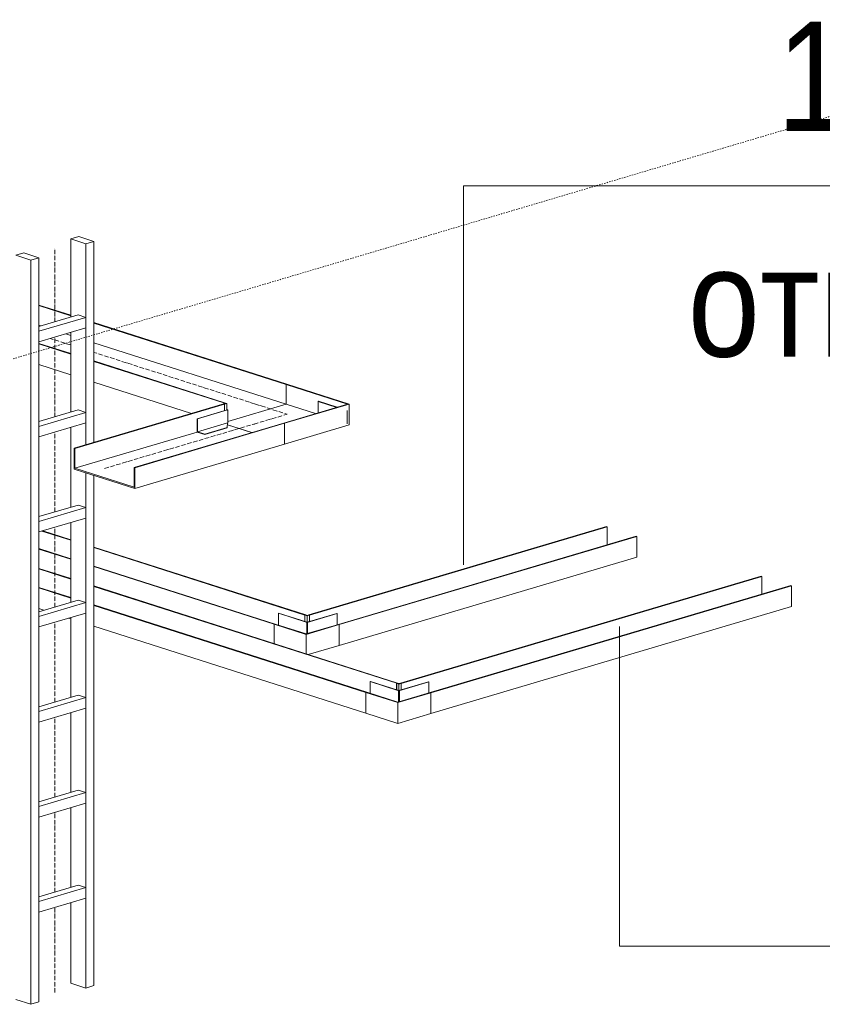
# Model space of a CAD drawing. Header units: millimetres. Extents: x 5617 to 168562, y 7718 to 149254.
# Tile 53 of 76: x 87196 to 89031, y 142253 to 144506. Entities that reach past the tile are written whole.
import ezdxf

# ---------------------------------------------------------------- set-up
doc = ezdxf.new("R2010")
doc.units = ezdxf.units.MM
doc.linetypes.add('Осевая', pattern=[14, 10, -2, 0, -2])
doc.linetypes.add('Скрыто_2_', pattern=[6, 3, -3])
doc.layers.add('Границы 3D вида', color=7, linetype='Скрыто_2_', lineweight=20, true_color=0x0080c0)
for name, color, linetype, lineweight in [('Кабельные лотки', 7, 'Continuous', 18), ('Марки кабельных лотков', 7, 'Continuous', 20), ('Осевая линия', 7, 'Осевая', 18), ('Соединительные детали кабельных лотков', 7, 'Continuous', 18)]:
    doc.layers.add(name, color=color, linetype=linetype, lineweight=lineweight)
doc.styles.add('Arial_4', font='arial.ttf', dxfattribs={"width": 0.85, "height": 250})

# ---------------------------------------------------------------- blocks, each defined once
blk = doc.blocks.new('OSTEC_CLH - ЛН_ ЛП - СЛУМИ - Угол горизонтальный - ZS - Цинкование по методу Сендзимира-V44-МКСС_К1_L01_1_СПЗ')
at = {"layer": 'Осевая линия'}
for p, q in [((82094.8, 143626.2), (82167.7, 143602.9)), ((82092, 143580.5), (82167.7, 143602.9)), ((82092.7, 143580.7), (82092, 143580.5))]:
    blk.add_line(p, q, dxfattribs=at)
at = {"layer": 'Соединительные детали кабельных лотков'}
for p, q in [((82166.8, 143671.4), (82165, 143670.9)), ((82165, 143625.7), (82165, 143670.9)), ((82165, 143670.9), (82305.5, 143625.9)), ((82309.1, 143625.9), (82166.8, 143671.4)), ((82022.7, 143626.5), (82026.3, 143627.5)), ((82024.4, 143625.9), (82022.7, 143626.5)), ((82024.6, 143629.2), (82022.8, 143628.6)), ((82022.8, 143626.4), (82022.8, 143628.6)), ((82022.8, 143628.6), (82026.3, 143627.5)), ((82029.9, 143627.5), (82024.4, 143625.9)), ((82024.4, 143610.8), (82024.4, 143625.9)), ((82029.9, 143627.5), (82024.6, 143629.2)), ((82029.9, 143612.4), (82029.9, 143627.5)), ((82165, 143625.7), (82031.6, 143586.1)), ((82305.5, 143625.9), (82159.6, 143582.6)), ((82309.1, 143625.9), (82161.4, 143582.1)), ((82232.3, 143604.2), (82165, 143625.7)), ((82309.1, 143578.3), (82309.1, 143625.9)), ((82086.4, 143560.9), (82030.8, 143578.7)), ((82161.4, 143582.1), (82159.6, 143582.6)), ((82161.4, 143534.5), (82161.4, 143582.1)), ((82309.1, 143578.3), (82161.4, 143534.5))]:
    blk.add_line(p, q, dxfattribs=at)
blk = doc.blocks.new('OSTEC_U - ЛН_ ЛП - СЛУМИ - OSTEC_U - ЛН_ ЛП - СЛУМИ-1215241-МКСС_К1_L01_1_СПЗ')
at = {"layer": 'Соединительные детали кабельных лотков'}
for p, q in [((82238.9, 143632.5), (82238.3, 143632.3)), ((82238.3, 143632.3), (82281, 143618.6)), ((82238.3, 143606), (82238.3, 143632.3)), ((82281.6, 143618.8), (82238.9, 143632.5)), ((82305.1, 143580.8), (82305.1, 143611.2)), ((82305.1, 143580.8), (82305.1, 143611.2))]:
    blk.add_line(p, q, dxfattribs=at)
blk = doc.blocks.new('OSTEC_U - ЛН_ ЛП - СЛУМИ - OSTEC_U - ЛН_ ЛП - СЛУМИ-V45-МКСС_К1_L01_1_СПЗ')
at = {"layer": 'Соединительные детали кабельных лотков'}
for p, q in [((82030.5, 143613), (81962.1, 143592.7)), ((81962.1, 143592.7), (81962.7, 143592.5)), ((81962.1, 143562.2), (81962.1, 143592.7)), ((81962.7, 143592.5), (82031.1, 143612.8)), ((82031.1, 143612.8), (82029.9, 143613.2)), ((82031.1, 143612.8), (82031.6, 143613)), ((82031.6, 143612.6), (82031.1, 143612.8)), ((82031.6, 143612.6), (82031.6, 143582.1)), ((82031.6, 143591.8), (82031.8, 143593.7)), ((82031.8, 143592.8), (82031.7, 143591.3)), ((81962.7, 143562.9), (81962.7, 143592.5)), ((81962.7, 143562.9), (82031.1, 143583.2)), ((81979.3, 143557.6), (82030.5, 143572.7)), ((82030.5, 143571.9), (81979.3, 143556.7)), ((82030.5, 143572.7), (82031.1, 143583.2)), ((82031.1, 143582.4), (82030.5, 143571.9)), ((82030.5, 143571.9), (82030.5, 143572.7)), ((81979.3, 143556.7), (81962.1, 143562.2)), ((81979.3, 143557.6), (81962.7, 143562.9)), ((81979.3, 143556.7), (81979.3, 143557.6))]:
    blk.add_line(p, q, dxfattribs=at)
for points in [[(82030.5, 143612.6, 0), (82030.6, 143612.6, 0), (82030.8, 143612.5, 0), (82031, 143612.5, 0), (82031.2, 143612.5, 0), (82031.4, 143612.5, 0), (82031.6, 143612.6, 0)], [(82031.1, 143613.1, 0), (82030.9, 143613.1, 0), (82030.7, 143613, 0)], [(82031.6, 143582.1, 0), (82031.4, 143582.1, 0), (82031.2, 143582.1, 0)]]:
    blk.add_polyline3d(points, dxfattribs=at)
blk = doc.blocks.new('OSTEC_CLH - ЛН_ ЛП - СЛУМИ - Угол горизонтальный - ZS - Цинкование по методу Сендзимира-V81-МКСС_К1_L01_1_СПЗ')
at = {"layer": 'Соединительные детали кабельных лотков'}
for p, q in [((82208.2, 143143.2), (82210, 143143.7)), ((82208.2, 143128.1), (82208.2, 143143.2)), ((82213.4, 143141.5), (82208.2, 143143.2)), ((82210, 143143.7), (82213.5, 143142.6)), ((82213.4, 143141.5), (82218.9, 143143.1)), ((82217.1, 143143.7), (82213.5, 143142.6)), ((82218.9, 143143.1), (82217.1, 143143.7)), ((82218.9, 143143.1), (82218.9, 143128)), ((82138, 143122.3), (82139.8, 143122.9)), ((82138, 143077.9), (82138, 143122.3)), ((82210.8, 143099), (82138, 143122.3)), ((82210.9, 143100.1), (82139.8, 143122.9)), ((82210.8, 143099), (82286.5, 143121.5)), ((82284.7, 143122), (82210.9, 143100.1)), ((82213.4, 143126.4), (82213.4, 143141.5)), ((82286.5, 143121.5), (82284.7, 143122)), ((82286.5, 143121.5), (82286.5, 143073.9)), ((82210.8, 143054.6), (82210.8, 143099)), ((82286.5, 143073.9), (82215.9, 143053))]:
    blk.add_line(p, q, dxfattribs=at)
blk = doc.blocks.new('OSTEC_U - ЛН_ ЛП - СЛУМИ - OSTEC_U - ЛН_ ЛП - СЛУМИ-V82-МКСС_К1_L01_1_СПЗ')
at = {"layer": 'Соединительные детали кабельных лотков'}
for p, q in [((82148.1, 143147.7), (82147.5, 143147.5)), ((82147.5, 143147.5), (82213.4, 143126.4)), ((82147.5, 143120.4), (82147.5, 143147.5)), ((82213.4, 143126.8), (82148.1, 143147.7)), ((82281.2, 143146.9), (82213.4, 143126.8)), ((82213.4, 143126.4), (82281.8, 143146.7)), ((82281.8, 143146.7), (82281.2, 143146.9)), ((82281.8, 143146.7), (82281.8, 143121.2)), ((82212.5, 143126.4), (82212.5, 143100.6)), ((82212.7, 143126.2), (82213.4, 143126.4)), ((82212.7, 143126.2), (82212.7, 143100.6)), ((82213.4, 143126.4), (82213.4, 143100.8)), ((82213.4, 143126.4), (82214.1, 143126.2)), ((82213.4, 143100.8), (82213.4, 143126.4)), ((82214.1, 143101), (82214.1, 143126.2)), ((82214.3, 143101.1), (82214.3, 143126.4))]:
    blk.add_line(p, q, dxfattribs=at)
for points in [[(82212.8, 143126.6, 0), (82212.6, 143126.5, 0), (82212.6, 143126.5, 0), (82212.5, 143126.4, 0), (82212.5, 143126.4, 0), (82212.6, 143126.3, 0)], [(82214.1, 143126.2, 0), (82214.2, 143126.3, 0), (82214.3, 143126.4, 0), (82214.3, 143126.4, 0), (82214.3, 143126.5, 0), (82214.2, 143126.5, 0), (82214.1, 143126.6, 0)]]:
    blk.add_polyline3d(points, dxfattribs=at)
blk = doc.blocks.new('OSTEC_CLH - ЛН_ ЛП - СЛУМИ - Угол горизонтальный - ZS - Цинкование по методу Сендзимира-V83-МКСС_К1_L01_1_СПЗ')
at = {"layer": 'Соединительные детали кабельных лотков'}
for p, q in [((82417.9, 142987.2), (82419.8, 142987.8)), ((82417.9, 142972.1), (82417.9, 142987.2)), ((82423.2, 142985.5), (82417.9, 142987.2)), ((82419.8, 142987.8), (82423.2, 142986.6)), ((82426.8, 142987.7), (82423.2, 142986.6)), ((82423.2, 142985.5), (82428.6, 142987.1)), ((82423.2, 142970.4), (82423.2, 142985.5)), ((82428.6, 142987.1), (82426.8, 142987.7)), ((82428.6, 142987.1), (82428.6, 142972.1)), ((82347.7, 142966.4), (82349.6, 142966.9)), ((82347.7, 142918.8), (82347.7, 142966.4)), ((82420.6, 142943.1), (82347.7, 142966.4)), ((82420.7, 142944.2), (82349.6, 142966.9)), ((82420.6, 142943.1), (82496.2, 142965.5)), ((82494.5, 142966.1), (82420.7, 142944.2)), ((82496.2, 142965.5), (82494.5, 142966.1)), ((82496.2, 142965.5), (82496.2, 142917.9)), ((82420.6, 142895.5), (82420.6, 142943.1)), ((82420.6, 142895.5), (82347.7, 142918.8)), ((82496.2, 142917.9), (82420.6, 142895.5))]:
    blk.add_line(p, q, dxfattribs=at)
blk = doc.blocks.new('_СС_Марка лотка - 04_Размер _ ADSK_Код лотка _ Отметка низа _полка 25_-1604716-МКСС_К1_L01_1_СПЗ')
at = {"layer": 'Марки кабельных лотков'}
blk.add_line((69567.8, 145330.8), (72067.8, 145330.8), dxfattribs=at)

msp = doc.modelspace()

# ---------------------------------------------------------------- linework, layer by layer
at = {"layer": 'Границы 3D вида'}
msp.add_line((89685.9, 144473.3), (85418.8, 143206.7), dxfattribs=at)
at = {"layer": 'Кабельные лотки'}
for p, q in [((87331, 144009.5), (87312.7, 144004.1)), ((87312.7, 144004.1), (87347.4, 143993)), ((87312.7, 143825.1), (87312.7, 144004.1)), ((87365.7, 143998.4), (87331, 144009.5)), ((87347.4, 143993), (87365.7, 143998.4)), ((87365.7, 143538.3), (87365.7, 143998.4)), ((87347.4, 143532.8), (87347.4, 143993)), ((87205.2, 143972.2), (87186.9, 143966.8)), ((87186.9, 143966.8), (87221.6, 143955.7)), ((87239.9, 143961.1), (87205.2, 143972.2)), ((87221.6, 143955.7), (87239.9, 143961.1)), ((87221.6, 142252.8), (87221.6, 143955.7)), ((87239.9, 142258.2), (87239.9, 143961.1)), ((87312.7, 143829.5), (87239.9, 143852.8)), ((87312.7, 143828.4), (87239.9, 143851.7)), ((87239.9, 143803.5), (87329.7, 143830.2)), ((87239.9, 143792.6), (87347.4, 143824.5)), ((87329.7, 143830.2), (87347.4, 143824.5)), ((87244.8, 143805), (87239.9, 143806.6)), ((87239.9, 143768.5), (87347.4, 143800.4)), ((87807, 143671.4), (87365.7, 143812.6)), ((87805.1, 143670.9), (87365.7, 143811.5)), ((87312.7, 143783.3), (87301.6, 143786.8)), ((87312.7, 143607.6), (87312.7, 143790.1)), ((87312.7, 143741.8), (87239.9, 143765.1)), ((87312.7, 143740.7), (87239.9, 143764)), ((87805.1, 143625.7), (87365.7, 143766.3)), ((87312.7, 143693.1), (87239.9, 143716.4)), ((87664.7, 143629.2), (87365.7, 143724.9)), ((87662.9, 143628.6), (87365.7, 143723.7)), ((87589.3, 143604.6), (87365.7, 143676.2)), ((87807, 143671.4), (87805.1, 143670.9)), ((87805.1, 143670.9), (87805.1, 143625.7)), ((87320.7, 143524.9), (87662.8, 143626.5)), ((87322.4, 143524.3), (87664.5, 143625.9)), ((87662.8, 143626.5), (87664.5, 143625.9)), ((87664.7, 143629.2), (87662.9, 143628.6)), ((87662.9, 143628.6), (87662.9, 143626.4)), ((87664.5, 143625.9), (87664.5, 143610.8)), ((87805.1, 143625.7), (87671.8, 143586.1)), ((87239.9, 143586), (87329.7, 143612.7)), ((87239.9, 143575.2), (87347.4, 143607.1)), ((87329.7, 143612.7), (87347.4, 143607.1)), ((87239.9, 143551), (87347.4, 143582.9)), ((87312.7, 143390.2), (87312.7, 143572.6)), ((87457.6, 143481.1), (87799.8, 143582.6)), ((87459.4, 143480.5), (87801.5, 143582.1)), ((87671, 143578.7), (87726.6, 143560.9)), ((87799.8, 143582.6), (87801.5, 143582.1)), ((87801.5, 143582.1), (87801.5, 143534.5)), ((87322.4, 143479.2), (87602.2, 143562.2)), ((87322.4, 143524.3), (87320.7, 143524.9)), ((87320.7, 143524.9), (87320.7, 143477.3)), ((87459.4, 143433), (87801.5, 143534.5)), ((87322.4, 143479.2), (87322.4, 143524.3)), ((87459.4, 143480.5), (87457.6, 143481.1)), ((87457.6, 143481.1), (87457.6, 143435.9)), ((87459.4, 143433), (87459.4, 143480.5)), ((87320.7, 143477.3), (87459.4, 143433)), ((87457.6, 143435.9), (87322.4, 143479.2)), ((87347.4, 142290.1), (87347.4, 143468.8)), ((87365.7, 142295.6), (87365.7, 143462.9)), ((87239.9, 143368.6), (87329.7, 143395.2)), ((87329.7, 143395.2), (87347.4, 143389.6)), ((87239.9, 143357.7), (87347.4, 143389.6)), ((87239.9, 143333.5), (87347.4, 143365.4)), ((87312.7, 143172.7), (87312.7, 143355.1)), ((87857.2, 143143.7), (88537.9, 143345.7)), ((87859, 143143.1), (88539.6, 143345.1)), ((88537.9, 143345.7), (88539.6, 143345.1)), ((88539.6, 143345.1), (88539.6, 143304.5)), ((87246.9, 143335.6), (87312.7, 143314.6)), ((87248.7, 143336.1), (87312.7, 143315.7)), ((87924.8, 143122), (88605.5, 143324.1)), ((87926.6, 143121.5), (88607.2, 143323.5)), ((88605.5, 143324.1), (88607.2, 143323.5)), ((88607.2, 143323.5), (88607.2, 143275.9)), ((87239.9, 143295.7), (87312.7, 143272.4)), ((87239.9, 143294.5), (87312.7, 143271.3)), ((87365.7, 143298.7), (87850.1, 143143.7)), ((87365.7, 143297.6), (87848.3, 143143.2)), ((87365.7, 143255.4), (87779.9, 143122.9)), ((87926.6, 143073.9), (88607.2, 143275.9)), ((87312.7, 143226.8), (87239.9, 143250.1)), ((87312.7, 143225.7), (87239.9, 143249)), ((87365.7, 143254.3), (87778.1, 143122.3)), ((88891.6, 143232.5), (88067, 142987.7)), ((88891.6, 143232.5), (88893.4, 143231.9)), ((88059.9, 142987.8), (87365.7, 143209.9)), ((88893.4, 143231.9), (88068.7, 142987.1)), ((88959.3, 143210.9), (88134.6, 142966.1)), ((88961, 143210.3), (88136.3, 142965.5)), ((88893.4, 143231.9), (88893.4, 143191.3)), ((88959.3, 143210.9), (88961, 143210.3)), ((88961, 143210.3), (88961, 143162.7)), ((87312.7, 143183.5), (87239.9, 143206.8)), ((87312.7, 143182.4), (87239.9, 143205.7)), ((88058.1, 142987.2), (87365.7, 143208.8)), ((87239.9, 143151.1), (87329.7, 143177.8)), ((87239.9, 143140.2), (87347.4, 143172.1)), ((87329.7, 143177.8), (87347.4, 143172.1)), ((87989.7, 142966.9), (87365.7, 143166.6)), ((87987.9, 142966.4), (87365.7, 143165.5)), ((87251.3, 143154.5), (87239.9, 143158.1)), ((87239.9, 143116.1), (87347.4, 143148)), ((87850.1, 143143.7), (87848.3, 143143.2)), ((87848.3, 143143.2), (87848.3, 143128.1)), ((87859, 143143.1), (87857.2, 143143.7)), ((87859, 143128), (87859, 143143.1)), ((88961, 143162.7), (88136.3, 142917.9)), ((87312.7, 143134.8), (87308.1, 143136.3)), ((87312.7, 142955.2), (87312.7, 143137.7)), ((87779.9, 143122.9), (87778.1, 143122.3)), ((87778.1, 143122.3), (87778.1, 143077.9)), ((87926.6, 143121.5), (87924.8, 143122)), ((87926.6, 143073.9), (87926.6, 143121.5)), ((87987.9, 142918.8), (87365.7, 143117.9)), ((88059.9, 142987.8), (88058.1, 142987.2)), ((88058.1, 142987.2), (88058.1, 142972.1)), ((88068.7, 142987.1), (88067, 142987.7)), ((88068.7, 142972.1), (88068.7, 142987.1)), ((87989.7, 142966.9), (87987.9, 142966.4)), ((87987.9, 142966.4), (87987.9, 142918.8)), ((88136.3, 142965.5), (88134.6, 142966.1)), ((88136.3, 142917.9), (88136.3, 142965.5)), ((87239.9, 142933.6), (87329.7, 142960.3)), ((87239.9, 142922.7), (87347.4, 142954.6)), ((87329.7, 142960.3), (87347.4, 142954.6)), ((87239.9, 142898.6), (87347.4, 142930.5)), ((87312.7, 142737.7), (87312.7, 142920.2)), ((87239.9, 142716.1), (87329.7, 142742.8)), ((87239.9, 142705.3), (87347.4, 142737.2)), ((87329.7, 142742.8), (87347.4, 142737.2)), ((87239.9, 142681.1), (87347.4, 142713)), ((87312.7, 142520.3), (87312.7, 142702.7)), ((87239.9, 142498.7), (87329.7, 142525.3)), ((87239.9, 142487.8), (87347.4, 142519.7)), ((87329.7, 142525.3), (87347.4, 142519.7)), ((87239.9, 142463.6), (87347.4, 142495.5)), ((87312.7, 142301.2), (87312.7, 142485.2)), ((87347.4, 142290.1), (87312.7, 142301.2)), ((87365.7, 142295.6), (87347.4, 142290.1)), ((87221.6, 142252.8), (87186.9, 142263.9)), ((87239.9, 142258.2), (87221.6, 142252.8))]:
    msp.add_line(p, q, dxfattribs=at)
at = {"layer": 'Марки кабельных лотков'}
for p, q in [((88210.7, 144125.5), (88502.5, 144125.5)), ((88210.7, 143258.6), (88210.7, 144125.5)), ((88567.3, 143117), (88567.3, 142385.9)), ((88567.3, 142385.9), (89324.5, 142385.9))]:
    msp.add_line(p, q, dxfattribs=at)
at = {"layer": 'Осевая линия'}
for p, q in [((87276.3, 143814.1), (87276.3, 143982.6)), ((87312.7, 143761.3), (87266.1, 143776.2)), ((87276.3, 143596.7), (87276.3, 143779.3)), ((87734.9, 143626.2), (87365.7, 143744.4)), ((87390, 143478.9), (87732.1, 143580.5)), ((87276.3, 143379.2), (87276.3, 143561.8)), ((87276.3, 143161.7), (87276.3, 143344.3)), ((87276.3, 142944.2), (87276.3, 143126.9)), ((87276.3, 142726.8), (87276.3, 142909.4)), ((87276.3, 142509.3), (87276.3, 142691.9)), ((87276.3, 142279.7), (87276.3, 142474.4))]:
    msp.add_line(p, q, dxfattribs=at)

# ---------------------------------------------------------------- block references
at = {"layer": 'Марки кабельных лотков'}
msp.add_blockref('_СС_Марка лотка - 04_Размер _ ADSK_Код лотка _ Отметка низа _полка 25_-1604716-МКСС_К1_L01_1_СПЗ', (18934.8, -1205.3), dxfattribs=at)
at = {"layer": 'Соединительные детали кабельных лотков'}
for name, p in [('OSTEC_CLH - ЛН_ ЛП - СЛУМИ - Угол горизонтальный - ZS - Цинкование по методу Сендзимира-V44-МКСС_К1_L01_1_СПЗ', (5640.1, 0)), ('OSTEC_U - ЛН_ ЛП - СЛУМИ - OSTEC_U - ЛН_ ЛП - СЛУМИ-1215241-МКСС_К1_L01_1_СПЗ', (5640.1, 0)), ('OSTEC_U - ЛН_ ЛП - СЛУМИ - OSTEC_U - ЛН_ ЛП - СЛУМИ-V45-МКСС_К1_L01_1_СПЗ', (5640.1, 0)), ('OSTEC_CLH - ЛН_ ЛП - СЛУМИ - Угол горизонтальный - ZS - Цинкование по методу Сендзимира-V81-МКСС_К1_L01_1_СПЗ', (5640.1, 0)), ('OSTEC_U - ЛН_ ЛП - СЛУМИ - OSTEC_U - ЛН_ ЛП - СЛУМИ-V82-МКСС_К1_L01_1_СПЗ', (5640.1, 0)), ('OSTEC_CLH - ЛН_ ЛП - СЛУМИ - Угол горизонтальный - ZS - Цинкование по методу Сендзимира-V83-МКСС_К1_L01_1_СПЗ', (5640.1, 0)), ('OSTEC_U - ЛН_ ЛП - СЛУМИ - OSTEC_U - ЛН_ ЛП - СЛУМИ-V82-МКСС_К1_L01_1_СПЗ', (5849.9, -156))]:
    msp.add_blockref(name, p, dxfattribs=at)

# ---------------------------------------------------------------- texts
at = {"layer": 'Марки кабельных лотков', "lineweight": 9, "char_height": 250, "attachment_point": 1, "style": 'Arial_4'}
for s, insert, width in [('100', (88927.5, 144501.2), 592.848), ('отм', (88723.8, 143984.8), 606.477)]:
    msp.add_mtext(s, dxfattribs=dict(at, insert=insert, width=width))

doc.saveas('drawing.dxf')
